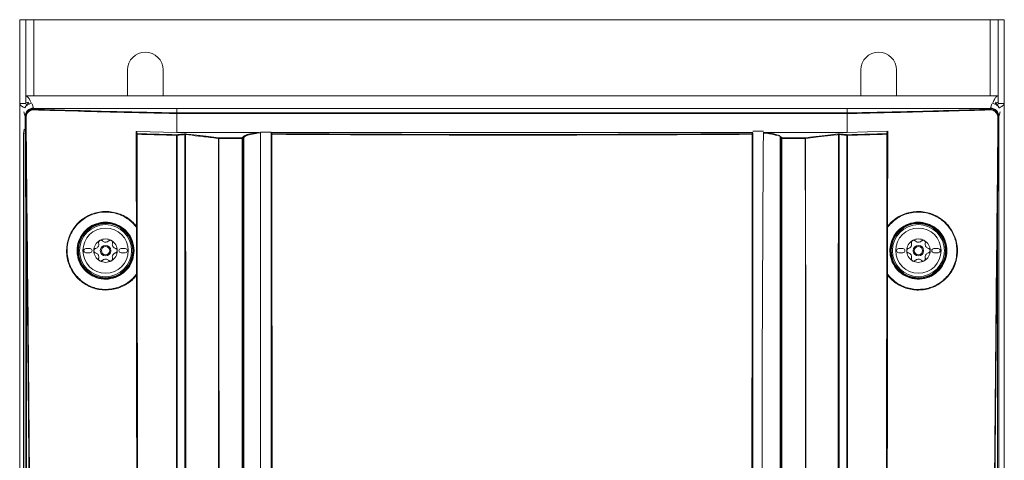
# Model space of a CAD drawing. Header units: millimetres. Extents: x 275 to 1254, y 266 to 807.
# Tile 25 of 41: x 276 to 511, y 700 to 806. Entities that reach past the tile are written whole.
import ezdxf

# ---------------------------------------------------------------- set-up
doc = ezdxf.new("R2010")
doc.units = ezdxf.units.MM
doc.header["$LTSCALE"] = 5

msp = doc.modelspace()

# ---------------------------------------------------------------- linework, layer by layer
at = {"color": 7, "linetype": 'Continuous', "lineweight": 15}
for p, q in [((277.38, 805.7), (275.88, 805.7)), ((275.88, 805.7), (275.88, 785.7)), ((277.38, 787.48), (277.38, 805.7)), ((279.29, 805.7), (277.38, 805.7)), ((507.48, 805.7), (279.29, 805.7)), ((509.38, 805.7), (507.48, 805.7)), ((510.88, 805.7), (509.38, 805.7)), ((509.38, 805.7), (509.38, 787.48)), ((510.88, 805.7), (510.88, 785.7)), ((301.63, 793.7), (301.63, 787.48)), ((310.13, 787.48), (310.13, 793.7)), ((476.63, 793.7), (476.63, 787.48)), ((485.13, 787.48), (485.13, 793.7)), ((277.38, 787.48), (280.79, 787.48)), ((277.38, 785.98), (277.38, 787.48)), ((280.79, 787.48), (505.98, 787.48)), ((509.38, 787.48), (505.98, 787.48)), ((509.38, 785.98), (509.38, 787.48)), ((275.88, 285.7), (275.88, 785.7)), ((277.38, 785.7), (275.88, 785.7)), ((277.38, 785.7), (277.38, 785.98)), ((509.38, 785.98), (509.38, 785.7)), ((509.38, 785.7), (510.88, 785.7)), ((510.88, 785.7), (510.88, 285.7)), ((277.2, 782.52), (277.17, 782.6)), ((279.17, 784.59), (279.2, 784.51)), ((313.38, 784.51), (279.2, 784.51)), ((313.38, 783.42), (313.38, 784.51)), ((473.38, 784.51), (313.38, 784.51)), ((313.38, 783.42), (313.4, 783.42)), ((313.4, 783.42), (313.4, 783.42)), ((473.37, 783.29), (313.4, 783.29)), ((473.37, 783.42), (473.38, 783.42)), ((473.38, 784.51), (473.38, 783.42)), ((507.57, 784.51), (473.38, 784.51)), ((507.57, 784.51), (507.59, 784.59)), ((509.59, 782.6), (509.57, 782.52)), ((276.82, 519.75), (276.82, 778.5)), ((313.38, 778.79), (303.85, 779.04)), ((313.38, 778.8), (333.05, 778.8)), ((333.38, 778.84), (335.88, 778.84)), ((335.88, 778.8), (450.88, 778.8)), ((335.88, 778.59), (335.88, 579.06)), ((450.88, 779.05), (453.38, 779.05)), ((453.47, 778.79), (473.38, 778.79)), ((483.07, 779.05), (473.39, 778.79)), ((483.03, 756.39), (483.07, 779.05)), ((323.44, 777.5), (323.44, 777.36)), ((323.44, 777.5), (328.97, 777.5)), ((328.97, 777.36), (323.44, 777.36)), ((328.97, 777.5), (329.23, 777.76)), ((328.97, 777.36), (328.97, 777.5)), ((328.97, 572.26), (328.97, 777.36)), ((329.38, 777.61), (329.12, 777.35)), ((329.12, 777.35), (329.12, 572.26)), ((329.38, 572.15), (329.38, 777.61)), ((329.38, 777.61), (329.38, 777.61)), ((457.38, 777.61), (457.38, 572.15)), ((457.65, 777.35), (457.38, 777.61)), ((457.53, 777.76), (457.79, 777.5)), ((457.65, 572.26), (457.65, 777.35)), ((457.79, 777.5), (457.79, 777.36)), ((457.79, 777.5), (463.33, 777.5)), ((457.79, 777.36), (457.79, 572.26)), ((463.33, 777.36), (457.79, 777.36)), ((463.33, 777.36), (463.33, 777.5)), ((303.75, 756.13), (303.77, 744.95)), ((483, 744.94), (483.02, 756.14)), ((292.68, 751.05), (291.68, 751.05)), ((291.68, 750.05), (292.68, 750.05)), ((301.08, 751.05), (300.08, 751.05)), ((300.08, 750.05), (301.08, 750.05)), ((486.68, 751.05), (485.68, 751.05)), ((485.68, 750.05), (486.68, 750.05)), ((495.08, 751.05), (494.08, 751.05)), ((494.08, 750.05), (495.08, 750.05)), ((290.4, 743.42), (290.3, 743.42))]:
    msp.add_line(p, q, dxfattribs=at)
at = {"color": 8, "linetype": 'Continuous', "lineweight": 15}
for p, q in [((279.29, 805.7), (279.29, 787.48)), ((507.48, 805.7), (507.48, 787.48)), ((278.9, 785.63), (279.17, 784.59)), ((507.59, 784.59), (507.87, 785.63)), ((277.17, 782.6), (276.88, 783.7)), ((509.88, 783.7), (509.59, 782.6)), ((276.82, 778.5), (276.99, 778.5)), ((296.28, 757.05), (296.3, 757.05)), ((296.28, 757.05), (296.28, 757.05)), ((296.52, 757.05), (296.52, 757.09)), ((490.46, 757.05), (490.48, 757.05)), ((490.48, 757.05), (490.48, 757.05)), ((290.22, 743.69), (290.22, 743.33)), ((296.28, 744.05), (296.3, 744.05)), ((296.28, 744.05), (296.28, 744.05)), ((296.52, 744.01), (296.52, 744.05)), ((490.48, 744.05), (490.46, 744.05)), ((490.48, 744.05), (490.48, 744.05))]:
    msp.add_line(p, q, dxfattribs=at)
at = {"color": 7, "linetype": 'Continuous', "lineweight": 15, "flags": 128}
for points in [[(277.17, 517.41), (277.17, 615.41), (277.17, 782.6)], [(509.59, 782.6), (509.59, 684.61), (509.59, 517.41)], [(276.82, 778.5), (276.92, 779.47), (276.95, 779.59)], [(303.77, 778.33), (303.76, 778.37), (303.74, 778.54), (303.7, 778.89)], [(303.85, 779.04), (303.85, 779), (303.87, 778.84), (303.92, 778.48)], [(315.57, 778.41), (315.8, 778.39), (316.72, 778.28), (320.39, 777.85), (323.44, 777.5)], [(335.93, 778.33), (335.92, 778.35), (335.9, 778.52), (335.89, 778.65)], [(336.04, 778.8), (336.04, 778.76), (336.06, 778.59), (336.08, 778.48)], [(450.69, 778.48), (450.69, 778.51), (450.71, 778.67), (450.73, 778.8)], [(450.88, 575.36), (450.88, 576.93), (450.88, 579.83), (450.88, 582.74), (450.88, 591.88), (450.88, 608.2), (450.88, 637.33), (450.88, 778.59)], [(463.33, 777.5), (463.56, 777.52), (464.48, 777.63), (468.16, 778.06), (471.2, 778.41)], [(471.3, 778.27), (471.07, 778.24), (470.15, 778.14), (466.47, 777.71), (463.42, 777.35)], [(482.85, 778.48), (482.86, 778.52), (482.88, 778.68), (482.92, 779.04)], [(483.07, 778.89), (483.07, 778.85), (483.05, 778.69), (483, 778.33)], [(277.5, 760.63), (277.5, 725.81), (277.5, 582.02), (277.5, 577.96), (277.5, 517.33)], [(509.26, 517.33), (509.26, 550.74), (509.26, 692.4), (509.26, 720.69), (509.26, 738.39), (509.26, 756.1), (509.26, 760.63)], [(490.48, 744.05), (490.48, 744.04), (490.46, 744.03), (490.44, 744.01)]]:
    msp.add_lwpolyline(points, dxfattribs=at)
at = {"color": 8, "linetype": 'Continuous', "lineweight": 15, "flags": 128}
for points in [[(490.24, 757.05), (490.24, 757.06), (490.24, 757.07), (490.24, 757.08), (490.24, 757.08), (490.24, 757.09)], [(490.24, 744.05), (490.24, 744.04), (490.24, 744.03), (490.24, 744.02), (490.24, 744.01), (490.24, 744.01)]]:
    msp.add_lwpolyline(points, dxfattribs=at)
at = {"color": 7, "linetype": 'Continuous', "lineweight": 15}
for centre, radius in [((296.38, 750.55), 6.5), ((296.38, 750.55), 6.21), ((490.38, 750.55), 6.5), ((490.38, 750.55), 6.21), ((296.38, 750.55), 5.41), ((490.38, 750.55), 5.41), ((296.38, 750.55), 1.25), ((296.38, 750.55), 1), ((490.38, 750.55), 1.25), ((490.38, 750.55), 1)]:
    msp.add_circle(centre, radius, dxfattribs=at)
for centre, radius, start, end in [((305.88, 793.7), 4.25, 0, 180), ((480.88, 793.7), 4.25, 0, 180), ((280.79, 784.08), 3.4, 145.9808, 160.2262), ((505.98, 784.08), 3.41, 19.7738, 34.0192), ((279.18, 782.59), 2, 90.0664, 179.5539), ((279.21, 782.5), 2, 90.1925, 179.4597), ((279.48, 784.18), 0.206, 145.1249, 184.7803), ((313.64, 783.3), 0.27, 154.6134, 183.923), ((313.4, 780.61), 2.67, 90.1302, 90.6756), ((473.13, 783.3), 0.27, 356.077, 25.3866), ((473.36, 780.61), 2.67, 89.3244, 89.8698), ((507.28, 784.18), 0.206, 355.2197, 34.8751), ((507.56, 782.5), 2, 0.5401, 89.8078), ((507.59, 782.59), 2, 0.4461, 89.9336), ((277.4, 782.01), 0.334, 87.2303, 106.7659), ((509.37, 782.01), 0.334, 73.2341, 92.7697), ((303.92, 778.33), 0.15, 89.9027, 179.5453), ((303.86, 778.02), 0.318, 85.5837, 107.77), ((304.14, 778.36), 0.258, 152.67, 183.5437), ((315.14, 778.28), 0.15, 357.7825, 64.2347), ((315.62, 778.27), 0.149, 111.1926, 181.0949), ((336.08, 778.33), 0.15, 89.8758, 179.5478), ((336.04, 777.84), 0.504, 86.2196, 102.5622), ((337.03, 778.36), 0.96, 172.9132, 181.1347), ((449.74, 778.36), 0.96, 358.8653, 7.0868), ((450.69, 778.33), 0.15, 0.4522, 90.1242), ((450.73, 777.84), 0.504, 77.4378, 93.7804), ((471.15, 778.27), 0.149, 358.9051, 68.8074), ((471.63, 778.28), 0.15, 115.7605, 182.2223), ((482.62, 778.36), 0.258, 356.4563, 27.33), ((482.85, 778.33), 0.15, 0.4547, 90.0973), ((482.9, 778.02), 0.318, 72.23, 94.4163), ((323.49, 777.36), 0.149, 111.1926, 181.0949), ((323.43, 775.26), 2.1, 89.8465, 92.4479), ((328.97, 777.34), 0.152, 1.7429, 88.7217), ((329, 776.46), 0.9, 82.4583, 91.9364), ((457.54, 777.61), 0.152, 91.301, 178.2605), ((457.8, 777.34), 0.152, 91.2783, 178.2571), ((457.76, 776.46), 0.9, 88.0636, 97.5417), ((463.28, 777.36), 0.149, 358.9051, 68.8074), ((463.34, 775.26), 2.1, 87.5521, 90.1535), ((277.6, 760.24), 0.397, 88.3179, 104.5915), ((509.16, 760.24), 0.397, 75.4085, 91.6821), ((296.38, 750.55), 6.5, 90.8796, 269.1204), ((307.79, 745.54), 16.28, 134.8273, 135.0083), ((296.38, 750.55), 6.54, 271.2236, 88.7764), ((490.38, 750.55), 6.54, 91.2236, 268.7764), ((481.43, 748.01), 12.79, 44.9729, 45.2033), ((490.38, 750.55), 6.5, 270.8796, 89.1204), ((296.38, 750.55), 2.8, 120, 180), ((296.38, 750.55), 2.8, 60, 120), ((296.38, 750.55), 2.03, 87.5089, 92.4911), ((296.38, 753.64), 1.07, 265.2504, 274.7496), ((296.38, 750.55), 2.8, 0, 60), ((490.38, 750.55), 2.8, 120, 180), ((490.38, 750.55), 2.8, 60, 120), ((490.38, 750.55), 2.03, 87.5089, 92.4911), ((490.38, 753.64), 1.07, 265.2504, 274.7496), ((490.38, 750.55), 2.8, 0, 60), ((291.68, 750.55), 0.5, 90, 270), ((292.68, 750.55), 0.5, 270, 90), ((296.38, 750.55), 2.8, 180, 240), ((296.38, 750.55), 2.03, 147.5089, 152.4911), ((293.7, 752.09), 1.07, 325.2504, 334.7496), ((296.38, 750.55), 2.8, 300, 0), ((296.38, 750.55), 2.03, 27.5089, 32.4911), ((299.06, 752.09), 1.07, 205.2504, 214.7496), ((300.08, 750.55), 0.5, 90, 270), ((301.08, 750.55), 0.5, 270, 90), ((485.68, 750.55), 0.5, 90, 270), ((486.68, 750.55), 0.5, 270, 90), ((490.38, 750.55), 2.8, 180, 240), ((490.38, 750.55), 2.03, 147.5089, 152.4911), ((487.7, 752.09), 1.07, 325.2504, 334.7496), ((490.38, 750.55), 2.8, 300, 0), ((490.38, 750.55), 2.03, 27.5089, 32.4911), ((493.06, 752.09), 1.07, 205.2504, 214.7496), ((494.08, 750.55), 0.5, 90, 270), ((495.08, 750.55), 0.5, 270, 90), ((296.38, 750.55), 2.03, 207.5089, 212.4911), ((293.7, 749), 1.07, 25.2504, 34.7496), ((296.38, 750.55), 2.8, 240, 300), ((296.38, 750.55), 2.03, 267.5089, 272.4911), ((296.38, 747.46), 1.07, 85.2504, 94.7496), ((296.38, 750.55), 2.03, 327.5089, 332.4911), ((299.06, 749), 1.07, 145.2504, 154.7496), ((490.38, 750.55), 2.03, 207.5089, 212.4911), ((487.7, 749), 1.07, 25.2504, 34.7496), ((490.38, 750.55), 2.8, 240, 300), ((490.38, 750.55), 2.03, 267.5089, 272.4911), ((490.38, 747.46), 1.07, 85.2504, 94.7496), ((490.38, 750.55), 2.03, 327.5089, 332.4911), ((493.06, 749), 1.07, 145.2504, 154.7496), ((299.94, 747.68), 5.15, 224.7964, 225.368)]:
    msp.add_arc(centre, radius, start, end, dxfattribs=at)
at = {"color": 8, "linetype": 'Continuous', "lineweight": 15}
for centre, start, end in [((296.32, 756.98), 38.8424, 90.5323), ((490.44, 756.98), 89.4701, 141.1594), ((296.32, 744.11), 269.491, 321.1343), ((490.44, 744.11), 218.8605, 270.5101)]:
    msp.add_arc(centre, 0.1, start, end, dxfattribs=at)
at = {"color": 7, "linetype": 'Continuous', "lineweight": 15}
for centre, major_axis, start_param, end_param in [((278.88, 783.69), (0.52, -1.95), 3.036585, 3.962405), ((507.88, 783.69), (0.52, 1.95), 5.456942, 6.388193)]:
    msp.add_ellipse(centre, major_axis=major_axis, ratio=0.992383, start_param=start_param, end_param=end_param, dxfattribs=at)
for points, knots in [([(278.69, 785.66), (278.6, 785.89), (278.37, 786.47), (277.99, 787.13), (277.64, 787.45), (277.44, 787.48), (277.38, 787.48)], [0, 0, 0, 0, 0.20851, 0.540203, 0.871906, 1, 1, 1, 1]), ([(509.38, 787.48), (509.24, 787.44), (508.95, 787.36), (508.51, 786.68), (508.22, 786.07), (508.07, 785.67), (508.07, 785.66)], [0, 0, 0, 0, 0.329687, 0.65947, 0.989242, 1, 1, 1, 1]), ([(275.88, 785.7), (275.93, 785.55), (276.02, 785.26), (276.52, 784.91), (276.99, 784.7), (277.13, 784.64)], [0, 0, 0, 0, 0.410215, 0.82055, 1, 1, 1, 1]), ([(278.21, 785.53), (278.11, 785.63), (277.83, 785.92), (277.56, 785.96), (277.38, 785.98)], [0, 0, 0, 0, 0.373504, 1, 1, 1, 1]), ([(277.38, 785.7), (277.39, 785.56), (277.4, 785.38), (277.56, 785.2), (277.6, 785.15)], [0, 0, 0, 0, 0.76456, 1, 1, 1, 1]), ([(509.38, 785.98), (509.24, 785.96), (508.97, 785.93), (508.69, 785.66), (508.55, 785.53)], [0, 0, 0, 0, 0.49729, 1, 1, 1, 1]), ([(509.18, 785.14), (509.19, 785.16), (509.36, 785.34), (509.37, 785.53), (509.38, 785.7)], [0, 0, 0, 0, 0.065926, 1, 1, 1, 1]), ([(509.63, 784.63), (509.66, 784.64), (510.04, 784.8), (510.52, 785.1), (510.85, 785.44), (510.88, 785.64), (510.88, 785.7)], [0, 0, 0, 0, 0.031035, 0.437112, 0.843189, 1, 1, 1, 1]), ([(277.3, 782.34), (277.32, 782.55), (277.36, 782.98), (277.67, 783.55), (278.13, 783.99), (278.7, 784.26), (279.11, 784.28), (279.31, 784.29)], [0, 0, 0, 0, 0.202066, 0.404721, 0.602605, 0.801748, 1, 1, 1, 1]), ([(279.28, 784.16), (279.09, 784.15), (278.71, 784.13), (278.18, 783.88), (277.75, 783.47), (277.46, 782.94), (277.43, 782.55), (277.41, 782.35)], [0, 0, 0, 0, 0.1990435, 0.3983255, 0.595854, 0.7980536, 1, 1, 1, 1]), ([(279.2, 784.51), (279.22, 784.47), (279.25, 784.39), (279.29, 784.32), (279.31, 784.29)], [0, 0, 0, 0, 0.588897, 1, 1, 1, 1]), ([(313.37, 783.29), (308.58, 783.39), (302.75, 783.52), (292.87, 783.77), (286.29, 783.95), (280.75, 784.12), (279.28, 784.16)], [0, 0, 0, 0, 0.419211, 0.5092, 0.869186, 1, 1, 1, 1]), ([(279.31, 784.29), (285.87, 784.1), (297.17, 783.78), (308.59, 783.53), (313.38, 783.42)], [0, 0, 0, 0, 0.5809915, 1, 1, 1, 1]), ([(313.37, 778.79), (313.37, 779.13), (313.37, 780.05), (313.37, 781.55), (313.37, 782.71), (313.37, 783.29)], [0, 0, 0, 0, 0.225066, 0.612534, 1, 1, 1, 1]), ([(313.4, 783.42), (313.4, 783.42), (313.4, 783.41), (313.4, 783.38), (313.4, 783.34), (313.4, 783.3), (313.4, 783.29)], [0, 0, 0, 0, 0.249883, 0.499861, 0.750005, 1, 1, 1, 1]), ([(313.4, 783.42), (316.74, 783.42), (338.74, 783.42), (365.41, 783.42), (398.04, 783.42), (421.41, 783.42), (447.86, 783.42), (465.67, 783.42), (473.37, 783.42), (473.37, 783.42)], [0, 0, 0, 0, 0.062747, 0.412548, 0.499999, 0.6749, 0.8498, 1, 1, 1, 1, 1]), ([(313.4, 783.29), (313.4, 782.71), (313.4, 781.55), (313.4, 780.14), (313.4, 779.31), (313.4, 779.06)], [0, 0, 0, 0, 0.4114973, 0.8229815, 1, 1, 1, 1]), ([(473.37, 783.42), (473.37, 783.42), (473.37, 783.41), (473.37, 783.38), (473.37, 783.34), (473.37, 783.3), (473.37, 783.29)], [0, 0, 0, 0, 0.249883, 0.499861, 0.750005, 1, 1, 1, 1]), ([(473.37, 778.79), (473.37, 779.13), (473.37, 780.05), (473.37, 781.55), (473.37, 782.71), (473.37, 783.29)], [0, 0, 0, 0, 0.225162, 0.612575, 1, 1, 1, 1]), ([(473.38, 783.42), (478.17, 783.53), (489.6, 783.78), (500.89, 784.1), (507.45, 784.29)], [0, 0, 0, 0, 0.418639, 1, 1, 1, 1]), ([(507.49, 784.16), (500.92, 783.97), (493.62, 783.76), (483.29, 783.51), (478.51, 783.39), (474.46, 783.31), (473.4, 783.29)], [0, 0, 0, 0, 0.581137, 0.646266, 0.906795, 1, 1, 1, 1]), ([(473.4, 783.29), (473.4, 782.71), (473.4, 781.55), (473.4, 780.05), (473.4, 779.13), (473.4, 778.79)], [0, 0, 0, 0, 0.387435, 0.774872, 1, 1, 1, 1]), ([(507.45, 784.29), (507.47, 784.32), (507.5, 784.36), (507.54, 784.43), (507.56, 784.48), (507.57, 784.51)], [0, 0, 0, 0, 0.2909665, 0.6454797, 1, 1, 1, 1]), ([(507.45, 784.29), (507.68, 784.28), (508.13, 784.25), (508.74, 783.92), (509.19, 783.42), (509.43, 782.87), (509.45, 782.5), (509.46, 782.34)], [0, 0, 0, 0, 0.218862, 0.439013, 0.647534, 0.846262, 1, 1, 1, 1]), ([(509.35, 782.35), (509.34, 782.5), (509.32, 782.84), (509.1, 783.36), (508.68, 783.81), (508.12, 784.12), (507.7, 784.15), (507.49, 784.16)], [0, 0, 0, 0, 0.1536969, 0.3520191, 0.5601007, 0.7803045, 1, 1, 1, 1]), ([(277.3, 782.34), (277.29, 782.36), (277.25, 782.42), (277.22, 782.48), (277.2, 782.52)], [0, 0, 0, 0, 0.3271691, 1, 1, 1, 1]), ([(277.5, 760.63), (277.47, 763.53), (277.4, 770.77), (277.34, 778), (277.3, 782.34)], [0, 0, 0, 0, 0.400721, 1, 1, 1, 1]), ([(277.41, 782.35), (277.45, 778.01), (277.51, 770.78), (277.59, 763.54), (277.62, 760.64)], [0, 0, 0, 0, 0.599279, 1, 1, 1, 1]), ([(509.15, 760.64), (509.2, 764.98), (509.27, 772.22), (509.33, 779.45), (509.35, 782.35)], [0, 0, 0, 0, 0.5992845, 1, 1, 1, 1]), ([(509.46, 782.34), (509.44, 779.44), (509.38, 772.2), (509.31, 764.96), (509.26, 760.63)], [0, 0, 0, 0, 0.400716, 1, 1, 1, 1]), ([(509.57, 782.52), (509.55, 782.5), (509.53, 782.45), (509.5, 782.38), (509.47, 782.35), (509.46, 782.34)], [0, 0, 0, 0, 0.405052, 0.810095, 1, 1, 1, 1]), ([(303.7, 778.89), (303.7, 778.91), (303.7, 778.95), (303.72, 778.99), (303.76, 779.02), (303.8, 779.04), (303.83, 779.04), (303.85, 779.04)], [0, 0, 0, 0, 0.212416, 0.42545, 0.63182, 0.834692, 1, 1, 1, 1]), ([(303.7, 778.89), (303.71, 771.78), (303.72, 764.28), (303.73, 756.77), (303.73, 756.37)], [0, 0, 0, 0, 0.947627, 1, 1, 1, 1]), ([(303.96, 593.74), (303.96, 607.35), (303.94, 634.57), (303.9, 678.96), (303.85, 726.9), (303.79, 761.18), (303.77, 778.33)], [0, 0, 0, 0, 0.220821, 0.441696, 0.720793, 1, 1, 1, 1]), ([(303.89, 778.34), (303.91, 761.2), (303.97, 726.92), (304.01, 691.73), (304.03, 670.39), (304.05, 652.94), (304.07, 626.36), (304.08, 603.09), (304.08, 593.14)], [0, 0, 0, 0, 0.2782376, 0.556475, 0.5699309, 0.6237549, 0.839057, 1, 1, 1, 1]), ([(313.32, 778.1), (311.74, 778.14), (308.59, 778.21), (305.45, 778.3), (303.89, 778.34)], [0, 0, 0, 0, 0.5034276, 1, 1, 1, 1]), ([(303.92, 778.48), (305.47, 778.43), (308.61, 778.35), (311.76, 778.27), (313.35, 778.23)], [0, 0, 0, 0, 0.496573, 1, 1, 1, 1]), ([(313.33, 548.27), (313.31, 558.96), (313.28, 580.34), (313.29, 613.02), (313.28, 640.65), (313.28, 668.73), (313.28, 696.64), (313.29, 734.95), (313.31, 762.08), (313.32, 778.1)], [0, 0, 0, 0, 0.139331, 0.278662, 0.425981, 0.499639, 0.645008, 0.790353, 1, 1, 1, 1]), ([(313.32, 778.1), (313.32, 778.1), (313.34, 778.11), (313.36, 778.13), (313.38, 778.15)], [0, 0, 0, 0, 0.032293, 1, 1, 1, 1]), ([(313.35, 778.23), (313.38, 778.23), (313.71, 778.27), (314.21, 778.32), (314.8, 778.38), (315.09, 778.4), (315.21, 778.42)], [0, 0, 0, 0, 0.060367, 0.524079, 0.819955, 1, 1, 1, 1]), ([(313.35, 778.23), (313.35, 778.23), (313.35, 778.23), (313.36, 778.22), (313.37, 778.19), (313.37, 778.16), (313.38, 778.15)], [0, 0, 0, 0, 0.018825, 0.388088, 0.725026, 1, 1, 1, 1]), ([(313.38, 778.15), (313.4, 778.13), (313.42, 778.11), (313.43, 778.09), (313.43, 778.09)], [0, 0, 0, 0, 0.969417, 1, 1, 1, 1]), ([(313.43, 778.09), (313.44, 762.07), (313.44, 734.94), (313.44, 696.64), (313.44, 668.73), (313.43, 640.65), (313.45, 613.02), (313.41, 580.35), (313.42, 558.97), (313.43, 548.27)], [0, 0, 0, 0, 0.209656, 0.355006, 0.500381, 0.574042, 0.721366, 0.860683, 1, 1, 1, 1]), ([(315.29, 778.27), (315.18, 778.26), (314.88, 778.24), (314.3, 778.18), (313.79, 778.13), (313.47, 778.1), (313.43, 778.09)], [0, 0, 0, 0, 0.180035, 0.475898, 0.939626, 1, 1, 1, 1]), ([(315.57, 778.41), (315.54, 778.42), (315.49, 778.42), (315.39, 778.42), (315.29, 778.42), (315.23, 778.42), (315.21, 778.42)], [0, 0, 0, 0, 0.228575, 0.484575, 0.74234, 1, 1, 1, 1]), ([(315.31, 555.34), (315.31, 555.34), (315.31, 555.58), (315.29, 558.65), (315.3, 567.35), (315.28, 587.11), (315.29, 615.33), (315.29, 649.19), (315.3, 677.41), (315.29, 702.8), (315.29, 725.37), (315.29, 747.95), (315.29, 765.58), (315.29, 774.75), (315.29, 778.27)], [0, 0, 0, 0, 0, 0.003252, 0.041223, 0.117166, 0.269053, 0.42094, 0.572826, 0.648769, 0.762684, 0.876599, 0.952543, 1, 1, 1, 1]), ([(315.47, 778.27), (315.46, 778.27), (315.43, 778.28), (315.38, 778.28), (315.33, 778.28), (315.3, 778.28), (315.29, 778.27)], [0, 0, 0, 0, 0.230527, 0.48551, 0.741559, 1, 1, 1, 1]), ([(315.47, 778.27), (315.48, 768.67), (315.5, 751.04), (315.51, 724.94), (315.52, 702.8), (315.52, 677.4), (315.52, 649.19), (315.51, 615.33), (315.49, 587.11), (315.46, 567.11), (315.46, 558.41), (315.45, 555.34)], [0, 0, 0, 0, 0.129211, 0.237307, 0.351226, 0.427171, 0.579062, 0.730954, 0.882845, 0.95879, 1, 1, 1, 1]), ([(323.34, 777.35), (323.28, 777.36), (322.91, 777.4), (321.31, 777.59), (318.75, 777.89), (316.5, 778.15), (315.47, 778.27)], [0, 0, 0, 0, 0.023937, 0.14078, 0.608154, 1, 1, 1, 1]), ([(329.23, 777.76), (329.3, 777.82), (329.53, 778.02), (330.41, 778.35), (331.74, 778.63), (332.69, 778.77), (332.93, 778.8)], [0, 0, 0, 0, 0.154335, 0.517003, 0.875676, 1, 1, 1, 1]), ([(333.38, 778.71), (333.38, 778.71), (332.96, 778.71), (332.01, 778.46), (330.52, 778.2), (329.69, 777.94), (329.44, 777.61), (329.38, 777.61), (329.38, 777.61)], [0, 0, 0, 0, 0.000006, 0.172385, 0.511426, 0.85407, 0.999993, 1, 1, 1, 1]), ([(333.38, 778.84), (333.38, 739.51), (333.38, 682.87), (333.38, 618.62), (333.38, 592.7), (333.38, 583.09), (333.38, 580.1), (333.38, 577.1), (333.38, 574.1), (333.39, 571.06), (334.63, 567.82), (336.86, 564.86), (339.03, 561.5), (341.24, 558.22), (343.1, 555.41), (344.67, 553.09), (345.95, 551.04), (347.94, 548.85), (350.79, 547.33), (353.74, 546.91), (356.24, 546.99), (358.52, 546.97), (363.92, 546.98), (372.37, 546.98), (383.97, 546.98), (395.58, 546.98), (407.3, 546.98), (419.22, 546.96), (428.15, 547.03), (434.51, 546.93), (437.88, 548.14), (440.46, 550.46), (441.98, 552.93), (443.36, 554.96), (444.66, 556.91), (445.99, 558.91), (447.38, 560.99), (448.84, 563.16), (450.3, 565.4), (451.94, 567.68), (453.27, 570.44), (454.26, 597.73), (452.71, 666.78), (453.12, 735.3), (453.38, 778.84)], [0, 0, 0, 0, 0.210693, 0.303394, 0.344186, 0.349529, 0.354871, 0.360213, 0.365556, 0.370983, 0.376371, 0.383753, 0.390783, 0.397775, 0.404988, 0.40878, 0.412789, 0.417945, 0.424439, 0.429606, 0.433738, 0.437806, 0.441821, 0.462638, 0.483084, 0.503898, 0.524796, 0.545874, 0.567667, 0.572739, 0.579753, 0.586225, 0.590909, 0.595245, 0.599402, 0.603452, 0.60811, 0.612766, 0.617496, 0.622393, 0.627865, 0.633556, 0.767142, 1, 1, 1, 1]), ([(450.84, 778.33), (450.83, 763.22), (450.8, 732.98), (450.82, 687.58), (450.7, 642.14), (451.03, 605.67), (450.58, 583.17), (450.94, 574.78), (450.86, 571.76), (449.84, 569.27), (448.52, 567.35), (445.71, 563.4), (442.53, 558.63), (439.49, 553.7), (437.32, 551.09), (435, 549.87), (429.77, 549.45), (418.43, 549.91), (400.84, 549.64), (381.2, 549.75), (366.37, 549.65), (357.94, 549.74), (354.49, 549.64), (352.43, 549.75), (350.24, 550.58), (347.77, 552.77), (345.62, 556.2), (342.95, 560.53), (339.82, 564.89), (337.08, 568.65), (335.68, 572.81), (335.83, 576.94), (336.3, 592.94), (335.83, 620.62), (336.02, 659.78), (335.96, 699.32), (335.96, 738.84), (335.94, 765.17), (335.93, 778.33)], [0, 0, 0, 0, 0.082469, 0.164937, 0.247406, 0.329874, 0.363611, 0.369672, 0.375674, 0.379842, 0.38409, 0.388344, 0.406253, 0.415289, 0.419902, 0.424528, 0.429085, 0.448203, 0.486447, 0.52469, 0.555112, 0.567209, 0.570564, 0.573901, 0.578426, 0.582953, 0.591628, 0.600328, 0.610631, 0.620907, 0.625421, 0.634229, 0.643078, 0.712831, 0.784598, 0.856365, 0.928183, 1, 1, 1, 1]), ([(336.07, 778.34), (336.08, 765.18), (336.1, 738.85), (336.12, 699.33), (336.11, 659.79), (336.17, 620.61), (336, 593), (336.14, 577.74), (336.04, 574.51), (336.05, 572.07), (336.88, 569.59), (338.42, 567.36), (340.59, 564.28), (343, 560.56), (345.42, 557.03), (347.11, 554.34), (348.45, 552.32), (350.32, 550.72), (352.46, 549.89), (354.5, 549.82), (357.94, 549.85), (366.37, 549.84), (381.2, 549.89), (400.84, 549.8), (418.43, 550.05), (429.76, 549.6), (434.95, 550.02), (437.23, 551.21), (439.38, 553.79), (442.4, 558.72), (445.86, 563.74), (448.66, 567.91), (449.9, 569.85), (450.55, 571.45), (450.69, 573.14), (450.65, 575.34), (450.69, 583.2), (450.62, 605.65), (450.66, 642.15), (450.65, 687.58), (450.67, 732.99), (450.69, 763.23), (450.7, 778.34)], [0, 0, 0, 0, 0.0718737, 0.1437599, 0.2155833, 0.2874192, 0.3572325, 0.3660428, 0.3704607, 0.3748602, 0.3792862, 0.3844205, 0.389567, 0.3998516, 0.4085282, 0.4128741, 0.4172086, 0.4216468, 0.4260861, 0.4293879, 0.4327287, 0.4448364, 0.4752872, 0.513561, 0.5518466, 0.570983, 0.5754605, 0.5799975, 0.5845253, 0.5935694, 0.6114947, 0.6177389, 0.6209148, 0.6240656, 0.6270424, 0.6300387, 0.6360723, 0.6698387, 0.7523696, 0.8349195, 0.9174503, 1, 1, 1, 1]), ([(450.7, 778.34), (446.6, 778.32), (435.01, 778.24), (415.9, 778.17), (390.88, 778.14), (364.26, 778.18), (345.16, 778.29), (336.07, 778.34)], [0, 0, 0, 0, 0.107163, 0.303599, 0.500036, 0.761856, 1, 1, 1, 1]), ([(336.08, 778.48), (345.17, 778.43), (364.26, 778.32), (390.88, 778.27), (415.9, 778.31), (435.01, 778.38), (446.6, 778.46), (450.69, 778.48)], [0, 0, 0, 0, 0.2381436, 0.4999639, 0.6964006, 0.8928373, 1, 1, 1, 1]), ([(450.88, 778.65), (450.88, 778.64), (450.87, 778.57), (450.86, 778.46), (450.84, 778.37), (450.84, 778.33)], [0, 0, 0, 0, 0.130011, 0.650036, 1, 1, 1, 1]), ([(457.38, 777.61), (457.38, 777.61), (457.19, 778.4), (456.73, 777.83), (455.49, 778.42), (454.48, 778.49), (453.77, 778.68), (453.49, 778.57), (453.38, 778.71), (453.38, 778.71)], [0, 0, 0, 0, 0.00001, 0.38476, 0.636756, 0.888825, 0.931985, 0.99999, 1, 1, 1, 1]), ([(453.89, 778.79), (453.99, 778.78), (454.6, 778.69), (455.6, 778.51), (456.88, 778.18), (457.29, 777.92), (457.53, 777.76)], [0, 0, 0, 0, 0.050547, 0.315978, 0.588911, 1, 1, 1, 1]), ([(471.56, 778.42), (471.54, 778.42), (471.48, 778.42), (471.38, 778.42), (471.28, 778.42), (471.23, 778.42), (471.2, 778.41)], [0, 0, 0, 0, 0.226076, 0.482541, 0.74134, 1, 1, 1, 1]), ([(471.31, 555.34), (471.31, 557.51), (471.31, 565.44), (471.27, 584.88), (471.26, 613.65), (471.25, 648.18), (471.24, 676.96), (471.25, 705.73), (471.25, 728.75), (471.27, 751.77), (471.28, 766.36), (471.29, 775.19), (471.3, 778.27)], [0, 0, 0, 0, 0.029201, 0.106648, 0.261541, 0.416434, 0.571328, 0.648775, 0.803668, 0.881115, 0.958561, 1, 1, 1, 1]), ([(471.48, 778.27), (471.46, 778.28), (471.44, 778.28), (471.39, 778.28), (471.34, 778.28), (471.31, 778.27), (471.3, 778.27)], [0, 0, 0, 0, 0.2269607, 0.4818406, 0.7393292, 1, 1, 1, 1]), ([(471.48, 778.27), (471.48, 775.19), (471.48, 766.36), (471.48, 751.77), (471.48, 728.75), (471.47, 705.73), (471.47, 676.96), (471.47, 648.18), (471.48, 613.65), (471.48, 584.88), (471.48, 565.44), (471.46, 557.51), (471.46, 555.34), (471.46, 555.34)], [0, 0, 0, 0, 0.041453, 0.118897, 0.196342, 0.35123, 0.428675, 0.583564, 0.738453, 0.893341, 0.970786, 1, 1, 1, 1, 1]), ([(473.33, 778.09), (473.21, 778.11), (472.89, 778.14), (472.27, 778.2), (471.77, 778.25), (471.48, 778.27)], [0, 0, 0, 0, 0.202524, 0.524133, 1, 1, 1, 1]), ([(471.56, 778.42), (471.56, 778.42), (471.86, 778.39), (472.36, 778.34), (472.97, 778.28), (473.3, 778.24), (473.42, 778.23)], [0, 0, 0, 0, 0.003026, 0.475885, 0.797486, 1, 1, 1, 1]), ([(473.33, 778.09), (473.33, 778.09), (473.35, 778.11), (473.37, 778.13), (473.39, 778.15)], [0, 0, 0, 0, 0.030517, 1, 1, 1, 1]), ([(473.34, 548.27), (473.33, 567.01), (473.32, 597.27), (473.33, 639.04), (473.33, 667.82), (473.33, 693.71), (473.33, 716.72), (473.33, 739.71), (473.33, 760.16), (473.33, 772), (473.33, 778.09)], [0, 0, 0, 0, 0.24415, 0.394386, 0.544623, 0.61974, 0.732424, 0.845097, 0.920215, 1, 1, 1, 1]), ([(473.39, 778.15), (473.39, 778.16), (473.4, 778.19), (473.41, 778.22), (473.42, 778.23), (473.42, 778.23), (473.42, 778.23)], [0, 0, 0, 0, 0.274982, 0.612005, 0.981268, 1, 1, 1, 1]), ([(473.39, 778.15), (473.41, 778.13), (473.43, 778.11), (473.45, 778.1), (473.45, 778.1)], [0, 0, 0, 0, 0.967705, 1, 1, 1, 1]), ([(473.42, 778.23), (475.01, 778.27), (478.15, 778.35), (481.29, 778.43), (482.85, 778.48)], [0, 0, 0, 0, 0.503562, 1, 1, 1, 1]), ([(473.45, 778.1), (473.45, 777.74), (473.46, 771.65), (473.46, 759.81), (473.48, 739.71), (473.48, 716.72), (473.49, 693.72), (473.49, 667.83), (473.49, 639.04), (473.48, 597.27), (473.45, 567), (473.43, 548.27)], [0, 0, 0, 0, 0.004667, 0.079782, 0.154896, 0.267565, 0.380245, 0.455359, 0.60559, 0.755821, 1, 1, 1, 1]), ([(482.88, 778.34), (481.32, 778.3), (478.18, 778.21), (475.03, 778.14), (473.45, 778.1)], [0, 0, 0, 0, 0.496437, 1, 1, 1, 1]), ([(482.68, 593.14), (482.69, 608.61), (482.71, 639.55), (482.75, 683.76), (482.8, 725.76), (482.84, 756.55), (482.87, 774.07), (482.88, 778.34)], [0, 0, 0, 0, 0.2501644, 0.500409, 0.7155152, 0.9306724, 1, 1, 1, 1]), ([(483, 778.33), (482.99, 774.06), (482.96, 756.54), (482.92, 725.75), (482.87, 683.86), (482.83, 639.85), (482.81, 609.12), (482.8, 593.74)], [0, 0, 0, 0, 0.069555, 0.285368, 0.501232, 0.750577, 1, 1, 1, 1]), ([(323.44, 777.36), (323.44, 777.26), (323.44, 776.76), (323.44, 774.66), (323.44, 766.27), (323.43, 732.73), (323.52, 674.07), (323.24, 616.56), (323.53, 582.79), (323.33, 574.05), (323.13, 569.54), (324.62, 565.02), (327.61, 561.02), (333.27, 552.79), (337.71, 546.08), (341.06, 541.01)], [0, 0, 0, 0, 0.00124, 0.006201, 0.026043, 0.105414, 0.422897, 0.754488, 0.820354, 0.841861, 0.863299, 0.875723, 0.900182, 0.924685, 1, 1, 1, 1]), ([(323.34, 569.77), (323.34, 569.77), (323.34, 569.87), (323.34, 570.37), (323.34, 572.47), (323.34, 580.85), (323.34, 614.4), (323.34, 681.5), (323.34, 742.2), (323.34, 777.35)], [0, 0, 0, 0, 0, 0.001443, 0.007215, 0.030301, 0.122647, 0.492031, 1, 1, 1, 1]), ([(329.38, 777.61), (329.38, 777.63), (329.38, 777.66), (329.35, 777.71), (329.31, 777.74), (329.28, 777.75), (329.25, 777.76), (329.24, 777.76), (329.23, 777.76)], [0, 0, 0, 0, 0.2185006, 0.4368482, 0.6553011, 0.8737132, 0.9137205, 1, 1, 1, 1]), ([(341.06, 541.01), (341.62, 540.32), (342.76, 538.94), (344.8, 537.93), (346.96, 537.44), (349.18, 537.42), (375.31, 538.12), (403.08, 537.82), (432.32, 537.38), (437.38, 537.3), (440.89, 537.62), (442.82, 538.23), (445.15, 540.06), (447.05, 542.62), (448.84, 545.53), (452.92, 552.04), (457.07, 558.3), (461.33, 564.24), (462.56, 566.18), (463.55, 569.24), (464.05, 573.39), (464, 579.11), (463.51, 584.83), (462.57, 613.07), (463.83, 677.26), (463.52, 739.52), (463.33, 777.36)], [0, 0, 0, 0, 0.007613, 0.015224, 0.019009, 0.026605, 0.03423, 0.244002, 0.264877, 0.285732, 0.287451, 0.295101, 0.302751, 0.312522, 0.322353, 0.332187, 0.37862, 0.386928, 0.395179, 0.398241, 0.414489, 0.430886, 0.447451, 0.463931, 0.674156, 1, 1, 1, 1]), ([(463.42, 777.35), (463.42, 777.25), (463.42, 776.75), (463.42, 774.66), (463.42, 766.27), (463.42, 732.73), (463.42, 665.61), (463.42, 604.98), (463.42, 569.77), (463.42, 569.77)], [0, 0, 0, 0, 0.001443, 0.007215, 0.030301, 0.122647, 0.492031, 1, 1, 1, 1, 1]), ([(278.73, 530.46), (278.73, 535.36), (278.73, 552.25), (278.69, 581.12), (278.57, 617.07), (278.4, 653.02), (278.17, 688.93), (277.87, 724.81), (277.63, 748.69), (277.5, 760.63)], [0, 0, 0, 0, 0.063833, 0.219823, 0.375813, 0.531933, 0.688052, 0.844026, 1, 1, 1, 1]), ([(277.62, 760.64), (277.74, 748.7), (277.99, 724.82), (278.29, 687.73), (278.53, 649.38), (278.71, 609.77), (278.82, 570.13), (278.83, 543.68), (278.84, 530.46)], [0, 0, 0, 0, 0.155974, 0.311949, 0.483875, 0.655802, 0.827901, 1, 1, 1, 1]), ([(303.76, 744.66), (303.6, 744.46), (302.77, 743.48), (300.88, 742.07), (297.9, 741.08), (294.71, 741.12), (291.67, 742.23), (289.15, 744.33), (287.47, 747.21), (286.89, 750.44), (287.42, 753.61), (288.9, 756.37), (291.19, 758.49), (294.06, 759.77), (297.24, 760.05), (300.36, 759.24), (302.52, 757.81), (303.49, 756.7), (303.75, 756.4)], [0, 0, 0, 0, 0.01644, 0.082612, 0.149446, 0.217857, 0.287953, 0.359035, 0.429775, 0.501468, 0.56719, 0.632918, 0.698644, 0.765428, 0.833843, 0.903756, 0.974437, 1, 1, 1, 1]), ([(303.75, 756.13), (303.45, 756.49), (302.47, 757.66), (300.27, 759.11), (297.19, 759.91), (294.07, 759.63), (291.24, 758.38), (288.99, 756.28), (287.53, 753.58), (287.01, 750.45), (287.58, 747.27), (289.24, 744.44), (291.72, 742.38), (294.71, 741.28), (297.84, 741.24), (300.77, 742.21), (302.71, 743.65), (303.56, 744.7), (303.77, 744.95)], [0, 0, 0, 0, 0.0306, 0.100559, 0.169762, 0.237475, 0.303554, 0.368564, 0.43356, 0.498544, 0.56945, 0.63944, 0.709794, 0.779185, 0.846904, 0.913047, 0.978516, 1, 1, 1, 1]), ([(483.02, 756.41), (483.55, 756.98), (484.82, 758.33), (487.48, 759.64), (490.66, 760.07), (493.77, 759.42), (496.46, 757.82), (498.49, 755.44), (499.64, 752.53), (499.8, 749.28), (498.81, 746.1), (496.75, 743.45), (493.99, 741.7), (490.86, 740.98), (487.72, 741.34), (484.96, 742.59), (483.62, 743.99), (483, 744.65)], [0, 0, 0, 0, 0.050461, 0.12102, 0.1905, 0.258355, 0.324703, 0.390345, 0.456322, 0.522273, 0.596517, 0.667598, 0.738486, 0.808033, 0.875845, 0.942295, 1, 1, 1, 1]), ([(483, 744.94), (483.65, 744.23), (485, 742.76), (487.8, 741.5), (490.88, 741.14), (493.97, 741.85), (496.68, 743.57), (498.71, 746.18), (499.68, 749.31), (499.53, 752.51), (498.39, 755.38), (496.39, 757.72), (493.74, 759.29), (490.69, 759.93), (487.56, 759.51), (484.86, 758.19), (483.58, 756.77), (483.02, 756.14)], [0, 0, 0, 0, 0.062249, 0.128011, 0.195141, 0.263996, 0.334173, 0.404518, 0.477964, 0.543186, 0.608431, 0.673359, 0.739005, 0.806165, 0.874946, 0.944794, 1, 1, 1, 1]), ([(507.93, 530.46), (507.93, 536.43), (507.93, 558.15), (508, 595.62), (508.19, 642.84), (508.47, 686.09), (508.79, 725.35), (509.03, 748.88), (509.15, 760.64)], [0, 0, 0, 0, 0.077743, 0.282717, 0.487709, 0.692682, 0.846341, 1, 1, 1, 1]), ([(509.26, 760.63), (509.14, 748.87), (508.9, 725.34), (508.58, 686.08), (508.3, 642.84), (508.11, 595.62), (508.04, 558.15), (508.04, 536.43), (508.04, 530.46)], [0, 0, 0, 0, 0.153659, 0.307318, 0.512291, 0.717283, 0.922257, 1, 1, 1, 1]), ([(303.18, 750.55), (303.11, 749.84), (302.98, 748.38), (301.91, 746.39), (300.27, 744.82), (298.2, 743.87), (295.91, 743.63), (293.64, 744.17), (291.65, 745.46), (290.2, 747.36), (289.58, 749.37), (289.53, 751.39), (290.03, 753.35), (291.28, 755.24), (293.07, 756.64), (295.23, 757.39), (297.55, 757.39), (299.77, 756.6), (301.61, 755.1), (302.91, 753.01), (303.09, 751.38), (303.18, 750.55)], [0, 0, 0, 0, 0.049208, 0.101259, 0.153021, 0.205283, 0.25868, 0.313432, 0.36916, 0.424946, 0.479749, 0.513887, 0.565518, 0.61715, 0.66895, 0.721731, 0.775833, 0.831045, 0.886703, 0.941976, 1, 1, 1, 1]), ([(303.06, 750.54), (303.06, 750.59), (303.05, 751.4), (302.89, 752.22), (302.34, 753.64), (301.53, 754.99), (299.72, 756.46), (297.55, 757.22), (295.28, 757.22), (293.17, 756.49), (291.42, 755.13), (290.21, 753.27), (289.72, 751.36), (289.76, 749.38), (290.37, 747.42), (291.79, 745.56), (293.73, 744.3), (295.95, 743.77), (298.19, 744), (300.22, 744.93), (301.82, 746.47), (302.86, 748.42), (302.99, 749.84), (303.06, 750.54)], [0, 0, 0, 0, 0.003843, 0.057775, 0.058083, 0.113366, 0.169044, 0.224275, 0.278388, 0.331162, 0.382938, 0.434537, 0.486136, 0.52026, 0.575057, 0.630858, 0.686612, 0.741386, 0.794791, 0.847044, 0.898785, 0.95081, 1, 1, 1, 1]), ([(296.52, 757.09), (296.5, 757.09), (296.47, 757.09), (296.41, 757.09), (296.36, 757.09), (296.32, 757.09), (296.32, 757.09), (296.32, 757.08)], [0, 0, 0, 0, 0.132544, 0.350755, 0.568137, 0.784404, 1, 1, 1, 1]), ([(497.19, 750.54), (497.19, 750.5), (497.18, 749.71), (496.89, 748.17), (495.77, 746.19), (494.03, 744.65), (491.85, 743.77), (489.46, 743.67), (487.19, 744.39), (485.31, 745.82), (484.04, 747.76), (483.56, 749.68), (483.58, 751.64), (484.14, 753.56), (485.48, 755.45), (487.39, 756.81), (489.66, 757.45), (492.04, 757.29), (494.22, 756.33), (495.92, 754.72), (497, 752.7), (497.13, 751.24), (497.19, 750.54)], [0, 0, 0, 0, 0.00321, 0.054935, 0.10763, 0.161778, 0.217208, 0.273108, 0.328418, 0.382413, 0.435056, 0.486903, 0.517519, 0.571083, 0.624616, 0.67906, 0.734438, 0.79009, 0.845173, 0.899022, 0.951515, 1, 1, 1, 1]), ([(497.01, 750.53), (496.95, 751.21), (496.82, 752.64), (495.77, 754.61), (494.1, 756.19), (491.97, 757.13), (489.65, 757.29), (487.42, 756.66), (485.56, 755.33), (484.25, 753.48), (483.7, 751.6), (483.68, 749.69), (484.15, 747.81), (485.4, 745.91), (487.23, 744.51), (489.46, 743.81), (491.78, 743.9), (493.92, 744.77), (495.61, 746.27), (496.77, 748.25), (496.93, 749.76), (497.01, 750.53)], [0, 0, 0, 0, 0.048463, 0.100927, 0.154755, 0.209832, 0.265497, 0.320901, 0.375371, 0.428921, 0.482491, 0.513102, 0.564933, 0.617556, 0.671538, 0.726852, 0.782774, 0.838236, 0.892412, 0.94512, 1, 1, 1, 1]), ([(490.44, 757.08), (490.44, 757.08), (490.44, 757.09), (490.41, 757.09), (490.37, 757.09), (490.31, 757.09), (490.26, 757.09), (490.24, 757.09)], [0, 0, 0, 0, 0.13132, 0.347167, 0.563869, 0.781583, 1, 1, 1, 1]), ([(303.75, 756.4), (303.75, 756.4), (303.75, 756.4), (303.75, 756.37), (303.75, 756.3), (303.75, 756.22), (303.75, 756.16), (303.75, 756.13)], [0, 0, 0, 0, 0.1162341, 0.2579889, 0.476056, 0.8119483, 1, 1, 1, 1]), ([(483.02, 756.14), (483.02, 756.19), (483.02, 756.27), (483.02, 756.35), (483.02, 756.39), (483.02, 756.41), (483.02, 756.41), (483.02, 756.41)], [0, 0, 0, 0, 0.382044, 0.637232, 0.801719, 0.920018, 1, 1, 1, 1]), ([(294.73, 752.37), (294.75, 752.26), (294.79, 752.03), (294.73, 751.78), (294.68, 751.66), (294.67, 751.64)], [0, 0, 0, 0, 0.471272, 0.910052, 1, 1, 1, 1]), ([(294.98, 752.97), (294.97, 752.97), (294.91, 752.93), (294.82, 752.85), (294.74, 752.69), (294.7, 752.53), (294.72, 752.42), (294.73, 752.37)], [0, 0, 0, 0, 0.037499, 0.282636, 0.528339, 0.778896, 1, 1, 1, 1]), ([(295.62, 752.89), (295.58, 752.93), (295.48, 753), (295.3, 753.05), (295.13, 753.04), (295.02, 752.99), (294.98, 752.97)], [0, 0, 0, 0, 0.26489, 0.530072, 0.787629, 1, 1, 1, 1]), ([(296.29, 752.58), (296.18, 752.6), (295.95, 752.64), (295.74, 752.77), (295.64, 752.87), (295.62, 752.89)], [0, 0, 0, 0, 0.446535, 0.891928, 1, 1, 1, 1]), ([(297.13, 752.89), (297.05, 752.81), (296.87, 752.67), (296.62, 752.59), (296.49, 752.58), (296.47, 752.58)], [0, 0, 0, 0, 0.471279, 0.910045, 1, 1, 1, 1]), ([(297.78, 752.97), (297.77, 752.98), (297.71, 753.01), (297.59, 753.05), (297.42, 753.04), (297.26, 752.99), (297.17, 752.92), (297.13, 752.89)], [0, 0, 0, 0, 0.03751, 0.28266, 0.528353, 0.77893, 1, 1, 1, 1]), ([(298.03, 752.37), (298.04, 752.43), (298.06, 752.55), (298.01, 752.73), (297.91, 752.88), (297.82, 752.94), (297.78, 752.97)], [0, 0, 0, 0, 0.264915, 0.530069, 0.787662, 1, 1, 1, 1]), ([(298.09, 751.64), (298.05, 751.75), (297.98, 751.96), (297.99, 752.21), (298.02, 752.35), (298.03, 752.37)], [0, 0, 0, 0, 0.4465337, 0.8919457, 1, 1, 1, 1]), ([(488.73, 752.37), (488.75, 752.26), (488.79, 752.03), (488.73, 751.78), (488.68, 751.66), (488.67, 751.64)], [0, 0, 0, 0, 0.471272, 0.910052, 1, 1, 1, 1]), ([(488.98, 752.97), (488.97, 752.97), (488.91, 752.93), (488.82, 752.85), (488.74, 752.69), (488.7, 752.53), (488.72, 752.42), (488.73, 752.37)], [0, 0, 0, 0, 0.0375076, 0.2826424, 0.528343, 0.7788971, 1, 1, 1, 1]), ([(489.62, 752.89), (489.58, 752.93), (489.48, 753), (489.3, 753.05), (489.13, 753.04), (489.02, 752.99), (488.98, 752.97)], [0, 0, 0, 0, 0.264892, 0.530067, 0.787637, 1, 1, 1, 1]), ([(490.29, 752.58), (490.18, 752.6), (489.95, 752.64), (489.74, 752.77), (489.64, 752.87), (489.62, 752.89)], [0, 0, 0, 0, 0.446536, 0.891921, 1, 1, 1, 1]), ([(491.13, 752.89), (491.05, 752.81), (490.87, 752.67), (490.62, 752.59), (490.49, 752.58), (490.47, 752.58)], [0, 0, 0, 0, 0.471275, 0.910046, 1, 1, 1, 1]), ([(491.78, 752.97), (491.77, 752.98), (491.71, 753.01), (491.59, 753.05), (491.42, 753.04), (491.26, 752.99), (491.17, 752.92), (491.13, 752.89)], [0, 0, 0, 0, 0.03751, 0.282663, 0.528358, 0.778928, 1, 1, 1, 1]), ([(492.03, 752.37), (492.04, 752.43), (492.06, 752.55), (492.01, 752.73), (491.91, 752.88), (491.82, 752.94), (491.78, 752.97)], [0, 0, 0, 0, 0.264915, 0.530069, 0.787662, 1, 1, 1, 1]), ([(492.09, 751.64), (492.05, 751.75), (491.98, 751.96), (491.99, 752.21), (492.02, 752.35), (492.03, 752.37)], [0, 0, 0, 0, 0.4465337, 0.8919457, 1, 1, 1, 1]), ([(293.98, 751.06), (293.92, 751.04), (293.8, 751), (293.67, 750.87), (293.59, 750.71), (293.58, 750.6), (293.58, 750.55)], [0, 0, 0, 0, 0.2648913, 0.5300631, 0.7876454, 1, 1, 1, 1]), ([(293.58, 750.55), (293.58, 750.54), (293.58, 750.47), (293.61, 750.35), (293.7, 750.2), (293.83, 750.09), (293.93, 750.05), (293.98, 750.03)], [0, 0, 0, 0, 0.03751, 0.28265, 0.528365, 0.778936, 1, 1, 1, 1]), ([(294.58, 751.49), (294.5, 751.4), (294.36, 751.22), (294.13, 751.11), (294, 751.07), (293.98, 751.06)], [0, 0, 0, 0, 0.446527, 0.891949, 1, 1, 1, 1]), ([(293.98, 750.03), (294.08, 749.99), (294.3, 749.91), (294.49, 749.74), (294.56, 749.63), (294.58, 749.61)], [0, 0, 0, 0, 0.471283, 0.910023, 1, 1, 1, 1]), ([(298.78, 751.06), (298.67, 751.1), (298.46, 751.18), (298.27, 751.36), (298.19, 751.47), (298.18, 751.49)], [0, 0, 0, 0, 0.471267, 0.910022, 1, 1, 1, 1]), ([(298.18, 749.61), (298.25, 749.7), (298.4, 749.87), (298.63, 749.99), (298.76, 750.02), (298.78, 750.03)], [0, 0, 0, 0, 0.446545, 0.89194, 1, 1, 1, 1]), ([(299.18, 750.55), (299.18, 750.56), (299.18, 750.62), (299.15, 750.75), (299.06, 750.9), (298.93, 751.01), (298.83, 751.05), (298.78, 751.06)], [0, 0, 0, 0, 0.03751, 0.282645, 0.528349, 0.778915, 1, 1, 1, 1]), ([(298.78, 750.03), (298.84, 750.05), (298.95, 750.1), (299.09, 750.23), (299.17, 750.39), (299.17, 750.5), (299.18, 750.55)], [0, 0, 0, 0, 0.264877, 0.530059, 0.787643, 1, 1, 1, 1]), ([(487.98, 751.06), (487.92, 751.04), (487.8, 751), (487.67, 750.87), (487.59, 750.71), (487.58, 750.6), (487.58, 750.55)], [0, 0, 0, 0, 0.264882, 0.530062, 0.787645, 1, 1, 1, 1]), ([(487.58, 750.55), (487.58, 750.54), (487.58, 750.47), (487.61, 750.35), (487.7, 750.2), (487.83, 750.09), (487.93, 750.05), (487.98, 750.03)], [0, 0, 0, 0, 0.037511, 0.282653, 0.528363, 0.778935, 1, 1, 1, 1]), ([(488.58, 751.49), (488.5, 751.4), (488.36, 751.22), (488.13, 751.11), (488, 751.07), (487.98, 751.06)], [0, 0, 0, 0, 0.446527, 0.89194, 1, 1, 1, 1]), ([(487.98, 750.03), (488.08, 749.99), (488.3, 749.91), (488.49, 749.74), (488.56, 749.63), (488.58, 749.61)], [0, 0, 0, 0, 0.471283, 0.910023, 1, 1, 1, 1]), ([(492.78, 751.06), (492.67, 751.1), (492.46, 751.18), (492.27, 751.36), (492.19, 751.47), (492.18, 751.49)], [0, 0, 0, 0, 0.471274, 0.910028, 1, 1, 1, 1]), ([(492.18, 749.61), (492.25, 749.7), (492.4, 749.87), (492.63, 749.99), (492.76, 750.02), (492.78, 750.03)], [0, 0, 0, 0, 0.446538, 0.891931, 1, 1, 1, 1]), ([(493.18, 750.55), (493.18, 750.56), (493.18, 750.62), (493.15, 750.75), (493.06, 750.9), (492.93, 751.01), (492.83, 751.05), (492.78, 751.06)], [0, 0, 0, 0, 0.0375103, 0.2826476, 0.5283538, 0.7789224, 1, 1, 1, 1]), ([(492.78, 750.03), (492.84, 750.05), (492.95, 750.1), (493.09, 750.23), (493.17, 750.39), (493.17, 750.5), (493.18, 750.55)], [0, 0, 0, 0, 0.26487, 0.5300542, 0.7876414, 1, 1, 1, 1]), ([(294.67, 749.46), (294.7, 749.35), (294.78, 749.13), (294.77, 748.88), (294.74, 748.75), (294.73, 748.72)], [0, 0, 0, 0, 0.446534, 0.891946, 1, 1, 1, 1]), ([(294.73, 748.72), (294.72, 748.66), (294.7, 748.54), (294.75, 748.36), (294.85, 748.21), (294.94, 748.15), (294.98, 748.12)], [0, 0, 0, 0, 0.264878, 0.530077, 0.787634, 1, 1, 1, 1]), ([(294.98, 748.12), (294.99, 748.12), (295.04, 748.09), (295.17, 748.05), (295.34, 748.05), (295.5, 748.11), (295.58, 748.18), (295.62, 748.21)], [0, 0, 0, 0, 0.0375193, 0.2826598, 0.5283528, 0.7789295, 1, 1, 1, 1]), ([(295.62, 748.21), (295.71, 748.28), (295.89, 748.43), (296.13, 748.5), (296.27, 748.52), (296.29, 748.52)], [0, 0, 0, 0, 0.471269, 0.910047, 1, 1, 1, 1]), ([(296.47, 748.52), (296.58, 748.5), (296.8, 748.46), (297.02, 748.32), (297.12, 748.23), (297.13, 748.21)], [0, 0, 0, 0, 0.44653, 0.891929, 1, 1, 1, 1]), ([(297.13, 748.21), (297.18, 748.17), (297.28, 748.09), (297.46, 748.04), (297.63, 748.05), (297.73, 748.1), (297.78, 748.12)], [0, 0, 0, 0, 0.264873, 0.530073, 0.787649, 1, 1, 1, 1]), ([(297.78, 748.12), (297.79, 748.13), (297.84, 748.16), (297.94, 748.25), (298.02, 748.4), (298.06, 748.57), (298.04, 748.67), (298.03, 748.72)], [0, 0, 0, 0, 0.037508, 0.282667, 0.528339, 0.778936, 1, 1, 1, 1]), ([(298.03, 748.72), (298.01, 748.84), (297.97, 749.06), (298.03, 749.31), (298.08, 749.44), (298.09, 749.46)], [0, 0, 0, 0, 0.471272, 0.910052, 1, 1, 1, 1]), ([(488.67, 749.46), (488.7, 749.35), (488.78, 749.13), (488.77, 748.88), (488.74, 748.75), (488.73, 748.72)], [0, 0, 0, 0, 0.4465337, 0.8919457, 1, 1, 1, 1]), ([(488.73, 748.72), (488.72, 748.66), (488.7, 748.54), (488.75, 748.36), (488.85, 748.21), (488.94, 748.15), (488.98, 748.12)], [0, 0, 0, 0, 0.2648773, 0.5300729, 0.7876342, 1, 1, 1, 1]), ([(488.98, 748.12), (488.99, 748.12), (489.04, 748.09), (489.17, 748.05), (489.34, 748.05), (489.5, 748.11), (489.58, 748.18), (489.62, 748.21)], [0, 0, 0, 0, 0.0375104, 0.2826633, 0.5283483, 0.7789274, 1, 1, 1, 1]), ([(489.62, 748.21), (489.71, 748.28), (489.89, 748.43), (490.13, 748.5), (490.27, 748.52), (490.29, 748.52)], [0, 0, 0, 0, 0.471269, 0.910047, 1, 1, 1, 1]), ([(490.47, 748.52), (490.58, 748.5), (490.8, 748.46), (491.02, 748.32), (491.12, 748.23), (491.13, 748.21)], [0, 0, 0, 0, 0.446527, 0.891923, 1, 1, 1, 1]), ([(491.13, 748.21), (491.18, 748.17), (491.28, 748.09), (491.46, 748.04), (491.63, 748.05), (491.73, 748.1), (491.78, 748.12)], [0, 0, 0, 0, 0.264875, 0.530068, 0.787647, 1, 1, 1, 1]), ([(491.78, 748.12), (491.79, 748.13), (491.84, 748.16), (491.94, 748.25), (492.02, 748.4), (492.06, 748.57), (492.04, 748.67), (492.03, 748.72)], [0, 0, 0, 0, 0.037508, 0.282673, 0.528339, 0.778936, 1, 1, 1, 1]), ([(492.03, 748.72), (492.01, 748.84), (491.97, 749.06), (492.03, 749.31), (492.08, 749.44), (492.09, 749.46)], [0, 0, 0, 0, 0.471272, 0.910052, 1, 1, 1, 1]), ([(303.77, 744.95), (303.77, 744.91), (303.77, 744.83), (303.77, 744.74), (303.77, 744.69), (303.77, 744.66), (303.76, 744.66), (303.76, 744.66), (303.76, 744.66)], [0, 0, 0, 0, 0.358669, 0.605704, 0.764392, 0.879767, 0.971051, 1, 1, 1, 1]), ([(296.32, 744.01), (296.32, 744.01), (296.32, 744.01), (296.34, 744.01), (296.39, 744.01), (296.45, 744.01), (296.5, 744.01), (296.52, 744.01)], [0, 0, 0, 0, 0.131322, 0.347155, 0.563873, 0.781585, 1, 1, 1, 1]), ([(303.75, 744.69), (303.77, 732.13), (303.8, 707.03), (303.84, 669.31), (303.87, 631.56), (303.89, 606.36), (303.89, 593.76)], [0, 0, 0, 0, 0.249894, 0.499787, 0.749894, 1, 1, 1, 1]), ([(482.87, 593.76), (482.88, 606.97), (482.89, 633.39), (482.93, 671.75), (482.97, 708.85), (483, 732.73), (483.02, 744.67)], [0, 0, 0, 0, 0.262215, 0.524491, 0.762223, 1, 1, 1, 1]), ([(483, 744.65), (483, 744.65), (483, 744.65), (483, 744.67), (483, 744.72), (483, 744.81), (483, 744.89), (483, 744.94)], [0, 0, 0, 0, 0.102428, 0.20408, 0.363665, 0.612479, 1, 1, 1, 1]), ([(490.24, 744.01), (490.25, 744.01), (490.29, 744.01), (490.35, 744.01), (490.4, 744.01), (490.43, 744.01), (490.44, 744.01), (490.44, 744.01)], [0, 0, 0, 0, 0.132546, 0.350738, 0.568123, 0.784405, 1, 1, 1, 1])]:
    msp.add_open_spline(points, degree=3, knots=knots, dxfattribs=at)

doc.saveas('drawing.dxf')
